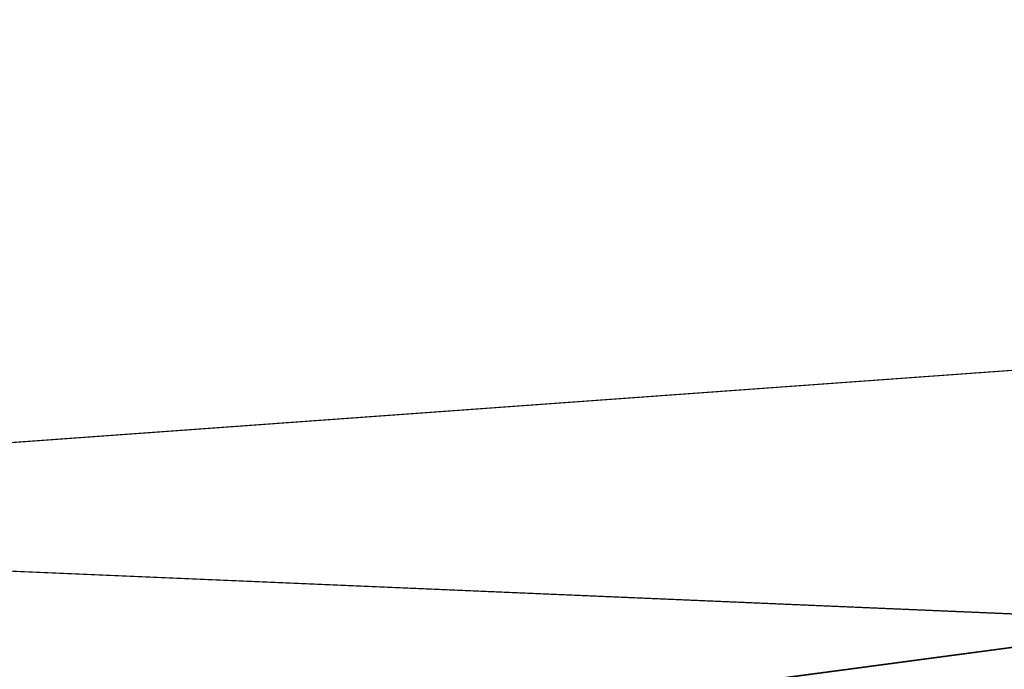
# Model space of a CAD drawing. Extents: x 0.3 to 17.2, y 0.3 to 17.2.
# Tile 161 of 256: x 1.57982 to 1.58834, y 6.97434 to 6.97996. Entities that reach past the tile are written whole.
import ezdxf

# ---------------------------------------------------------------- set-up
doc = ezdxf.new("R2010")
doc.units = 0
doc.header["$MEASUREMENT"] = 0
doc.layers.get('0').update_dxf_attribs({"linetype": 'CONTINUOUS'})

# ---------------------------------------------------------------- blocks, each defined once
blk = doc.blocks.new('LUXORE_PLAFON_STL_1')
at = {"color": 0}
for p, q in [((1.510046, 6.9640909, -5.256639), (1.6277304, 6.9797612, -5.256639)), ((1.510046, 6.9640909, -5.256639), (1.6277304, 6.9797612, -5.256639)), ((1.5107789, 6.971322, -5.2574548), (1.6277304, 6.9797612, -5.256639)), ((1.5107789, 6.971322, -5.2574548), (1.6277304, 6.9797612, -5.256639)), ((1.5474845, 6.9765575, -5.3147924), (1.628617, 6.9731032, -5.3148777)), ((1.5474845, 6.9765575, -5.3147924), (1.628617, 6.9731032, -5.3148777))]:
    blk.add_line(p, q, dxfattribs=at)
mesh = blk.add_polyface(dxfattribs=at)
corners = [(1.518842, 6.9898542, -5.2692467), (1.6259165, 6.993383, -5.2599389), (1.5125677, 6.97829, -5.2599389), (1.6245129, 7.0039248, -5.2692467)]
mesh.append_faces([[corners[k] for k in face] for face in [(0, 1, 2), (1, 0, 3)]], dxfattribs={"vtx0": -1, "color": 0})
mesh = blk.add_polyface(dxfattribs=at)
corners = [(1.6267515, 6.9871125, -5.3147924), (1.5460417, 6.9830641, -5.3122285), (1.5474845, 6.9765575, -5.3147924)]
mesh.append_faces([[corners[k] for k in face] for face in [(0, 1, 2)]], dxfattribs={"color": 0})
mesh = blk.add_polyface(dxfattribs=at)
corners = [(1.6277304, 6.9797612, -5.256639), (1.5104115, 6.957016, -5.2575395), (1.510046, 6.9640909, -5.256639)]
mesh.append_faces([[corners[k] for k in face] for face in [(0, 1, 2)]], dxfattribs={"color": 0})
mesh = blk.add_polyface(dxfattribs=at)
corners = [(1.6277304, 6.9797612, -5.256639), (1.510046, 6.9640909, -5.256639), (1.5107789, 6.971322, -5.2574548)]
mesh.append_faces([[corners[k] for k in face] for face in [(0, 1, 2)]], dxfattribs={"color": 0})
mesh = blk.add_polyface(dxfattribs=at)
corners = [(1.6295389, 6.9661797, -5.2601035), (1.5104115, 6.957016, -5.2575395), (1.6277304, 6.9797612, -5.256639)]
mesh.append_faces([[corners[k] for k in face] for face in [(0, 1, 2)]], dxfattribs={"color": 0})
mesh = blk.add_polyface(dxfattribs=at)
corners = [(1.628617, 6.9731032, -5.3148777), (1.5474845, 6.9765575, -5.3147924), (1.5478501, 6.9694825, -5.3156929)]
mesh.append_faces([[corners[k] for k in face] for face in [(0, 1, 2)]], dxfattribs={"color": 0})

msp = doc.modelspace()

# ---------------------------------------------------------------- block references
at = {"color": 0}
msp.add_blockref('LUXORE_PLAFON_STL_1', (0, 0), dxfattribs=at)

doc.saveas('drawing.dxf')
